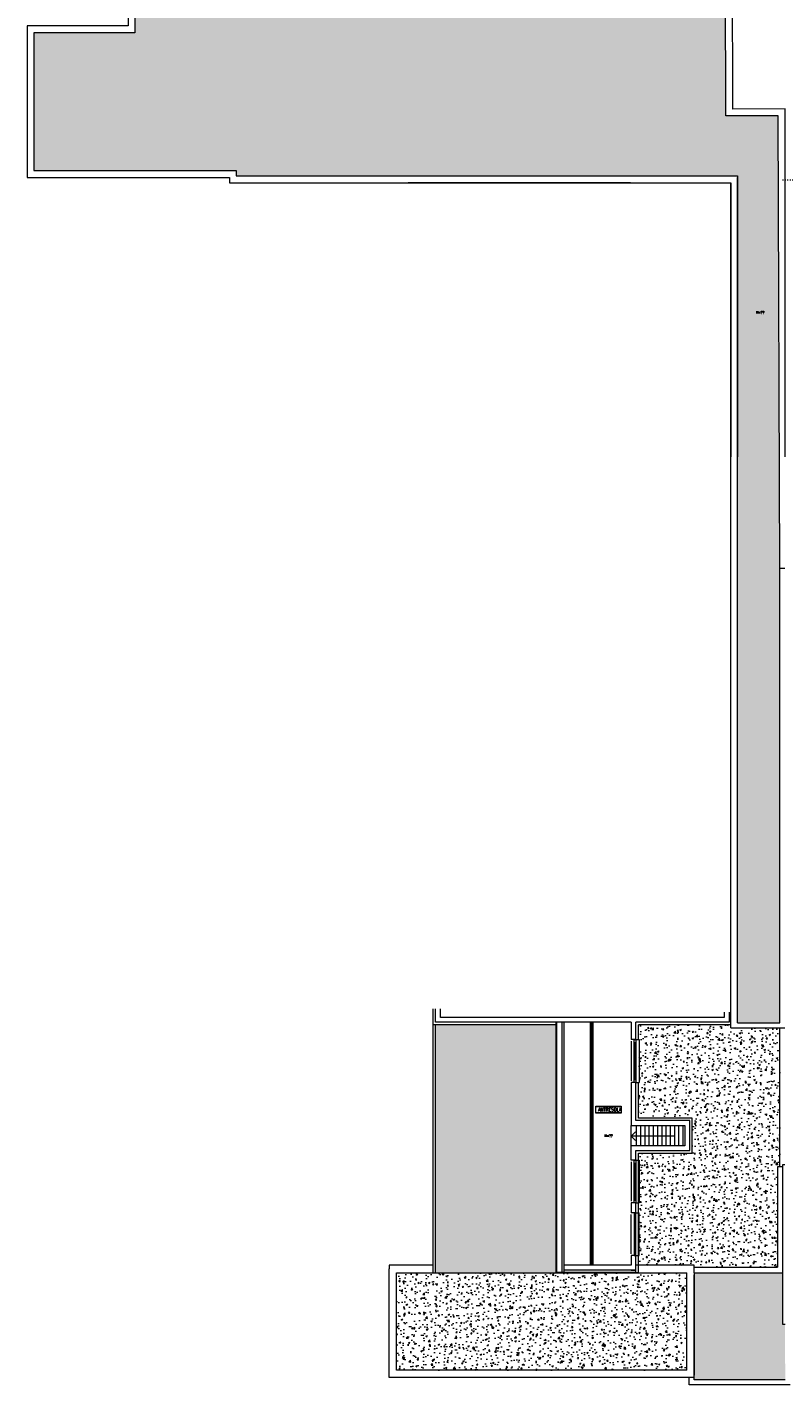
# Model space of a CAD drawing. Header units: millimetres. Extents: x -20020 to 55682, y 3351 to 17623.
# Tile 34 of 49: x 10788 to 15439, y 3673 to 12022. Entities that reach past the tile are written whole.
import ezdxf

# ---------------------------------------------------------------- set-up
doc = ezdxf.new("R2010")
doc.units = ezdxf.units.MM
doc.linetypes.add('ACAD_ISO03W100', pattern=[30, 12, -18])
for name, color, linetype, lineweight in [('#UWAGI', 10, 'Continuous', 9), ('0- stolarka', 252, 'Continuous', 9), ('0- widokowe', 252, 'Continuous', 9), ('000 STOLARKA', 252, 'Continuous', 9), ('000- ŚCIANY', 252, 'Continuous', 9), ('000-NUMERY SALI', 252, 'Continuous', 9), ('ARANŻACJA', 252, 'Continuous', 9)]:
    doc.layers.add(name, color=color, linetype=linetype, lineweight=lineweight)
doc.styles.get("Standard").update_dxf_attribs({"font": 'romans.shx', "width": 0.7})

# ---------------------------------------------------------------- blocks, each defined once
blk = doc.blocks.new('OKNO 02')
at = {"layer": '0- stolarka'}
for points in [[(-795.8, 4074.8), (-532.4, 4074.8), (-532.4, 4085.8), (-795.8, 4085.8), (-795.8, 4074.8)], [(-777.7, 4074.8), (-777.7, 4085.8)], [(-550.6, 4080.3), (-777.7, 4080.3)], [(-550.6, 4074.8), (-550.6, 4085.8)]]:
    blk.add_lwpolyline(points, dxfattribs=at)
at = {"layer": '0- widokowe'}
for points in [[(-532.4, 4104.8), (-795.8, 4104.8)], [(-795.8, 4085.8), (-795.8, 4104.8)], [(-532.4, 4085.8), (-532.4, 4104.8)], [(-542.4, 4055.8), (-542.4, 4055.8), (-785.8, 4055.8), (-785.8, 4055.8)]]:
    blk.add_lwpolyline(points, dxfattribs=at)

msp = doc.modelspace()

# ---------------------------------------------------------------- hatches: boundary and pattern name
at = {"layer": '0- widokowe', "transparency": 33554687}
h = msp.add_hatch(dxfattribs=at)
h.set_pattern_fill('AR-CONC', color=256, scale=0.5)
h.paths.add_polyline_path([(15155.15, 9379.6), (15155.15, 5898.71), (15414.95, 5898.71), (15414.95, 8692.81), (15404.36, 11476.81), (15083.2, 11475.95), (15076.94, 13892.63), (11447.82, 13892.63), (11450.08, 11987.63), (10830.03, 11987.63), (10830.03, 11140.13), (12073.03, 11140.13), (12073.03, 11107.12), (15155.15, 11106.64), (15155.15, 11097.11)])
h.paths.add_polyline_path([(15265.21, 10284.2), (15314.28, 10284.2), (15314.28, 10252.2), (15265.21, 10252.2)], flags=24)
at = {"layer": '0- widokowe'}
h = msp.add_hatch(dxfattribs=at)
h.set_pattern_fill('AR-CONC', color=256, scale=0.5)
h.paths.add_polyline_path([(15432.95, 4362.28), (14887.65, 4362.28), (14887.65, 3733.21), (14887.65, 3703.21), (15447.53, 3703.21), (15446.2, 4043.81), (15432.95, 4043.81)])
h.paths.add_polyline_path([(14037.64, 5887.71), (13297.65, 5887.71), (13297.65, 4362.28), (14037.64, 4362.28)])
h = msp.add_hatch(dxfattribs=at)
h.set_pattern_fill('AR-CONC', color=256, scale=0.5)
h.paths.add_polyline_path([(15414.95, 5868.7), (15113.15, 5868.63), (15113.09, 5887.71), (14545.15, 5887.71), (14545.15, 5796.78), (14549.15, 5796.78), (14549.15, 5533.33), (14545.15, 5533.33), (14545.15, 5313.71), (14875.15, 5313.71), (14875.15, 5098.71), (14545.15, 5098.71), (14545.15, 5055.1), (14549.15, 5055.1), (14549.15, 4791.65), (14548.59, 4731.65), (14549.15, 4731.65), (14549.15, 4468.21), (14546.86, 4408.21), (14887.65, 4408.21), (14887.65, 4396.21), (15399.95, 4396.31), (15399.95, 5012.81), (15414.95, 5012.81)])
h = msp.add_hatch(dxfattribs=at)
h.set_pattern_fill('AR-CONC', color=256, scale=0.5)
h.paths.add_polyline_path([(13057.65, 4362.28), (13057.65, 3763.21), (14842.65, 3763.21), (14842.65, 4362.28)])

# ---------------------------------------------------------------- linework, layer by layer
for points in [[(14041.64, 5887.71), (13282.65, 5887.71), (13282.65, 5985.4)], [(13282.65, 4362.28), (13282.65, 5898.71)], [(13297.65, 4362.28), (13297.65, 5887.71)], [(14250.15, 4408.21), (14250.15, 5902.71)], [(14258.15, 4408.21), (14258.15, 5902.71)], [(14266.15, 4408.21), (14266.15, 5902.71)], [(14530.21, 5887.71), (14530.15, 5887.71)], [(14530.21, 5796.78), (14530.21, 5887.71)], [(14530.21, 5796.78), (14530.21, 5887.71)], [(15113.09, 5887.71), (14545.15, 5887.71)], [(14545.15, 5796.78), (14545.15, 5887.71)], [(15414.95, 5012.81), (15414.95, 5868.71)], [(14500.15, 4363.21), (14545.15, 4363.21), (14545.15, 5098.71), (14875.15, 5098.71), (14875.15, 5313.71), (14545.15, 5313.71), (14545.15, 5533.33)], [(14530.19, 5298.71), (14530.2, 5533.33)], [(14530.19, 5298.71), (14530.2, 5533.33)], [(14500.15, 5143.71), (14500.15, 5268.71)], [(14534.15, 5143.71), (14534.15, 5268.71)], [(14560.15, 5143.71), (14560.15, 5268.71)], [(14586.15, 5143.71), (14586.15, 5268.71)], [(14612.15, 5143.71), (14612.15, 5268.71)], [(14638.15, 5143.71), (14638.15, 5268.71)], [(14664.15, 5143.71), (14664.15, 5268.71)], [(14690.15, 5143.71), (14690.15, 5268.71)], [(14716.15, 5143.71), (14716.15, 5268.71)], [(14742.15, 5143.71), (14742.15, 5268.71)], [(14768.15, 5143.71), (14768.15, 5268.71)], [(14794.15, 5143.71), (14794.15, 5268.71)], [(14820.15, 5143.71), (14820.15, 5268.71)], [(14769.15, 5202.74), (14769.15, 5202.74), (14769.15, 5202.74), (14500.15, 5202.9), (14527.15, 5229.9)], [(14500.15, 5202.9), (14527.15, 5175.9)], [(15399.95, 5012.81), (15399.95, 4396.31)], [(15432.95, 5012.81), (15399.95, 5012.81)], [(15447.95, 4043.81), (15432.95, 4043.81), (15432.95, 5027.81), (15444.95, 5027.81)], [(13282.65, 4408.21), (13012.65, 4408.21), (13012.65, 4386.21)], [(14887.65, 3718.21), (13012.65, 3718.21), (13012.65, 4386.21)], [(13057.65, 4362.28), (13057.65, 4362.28), (14842.65, 4362.28)], [(14842.65, 3763.21), (13057.65, 3763.21), (13057.65, 4362.28)], [(14530.15, 4363.21), (14037.64, 4363.21)], [(14887.65, 4362.28), (14887.65, 4396.21), (14887.65, 4408.21), (14530.15, 4408.21)], [(14842.65, 3763.21), (14842.65, 4362.28)], [(14887.65, 4396.21), (15399.95, 4396.31)], [(14887.65, 4362.28), (15432.95, 4362.28)], [(14887.65, 4362.28), (14887.65, 3733.21), (14887.65, 3733.21)], [(14887.65, 3703.21), (14887.65, 4350.28)], [(14887.65, 3673.21), (14857.65, 3673.21), (14857.65, 3718.21)], [(15447.65, 3703.21), (14887.65, 3703.21), (14887.65, 3703.21)], [(15477.41, 3673.21), (14887.65, 3673.21)]]:
    msp.add_lwpolyline(points, dxfattribs=at)
at = {"layer": '000- ŚCIANY'}
msp.add_line((14497.03, 11065.13), (13129.03, 11065.13), dxfattribs=at)
for points in [[(15447.95, 9379.6), (15446.33, 11518.92), (15125.1, 11518.07), (15118.69, 13990.63), (15064.71, 13990.49), (15064.71, 13934.63), (11450.71, 13934.63), (11450.71, 13990.63), (11405.71, 13990.63), (11408.03, 12029.63), (10788.03, 12029.63), (10788.03, 11098.13), (12031.03, 11098.13), (12031.03, 11065.13), (15113.15, 11064.65), (15113.15, 9379.6)], [(15414.95, 8692.81), (15404.36, 11476.81), (15083.2, 11475.95), (15076.94, 13892.63), (11447.82, 13892.63), (11450.08, 11987.63), (10830.03, 11987.63), (10830.03, 11140.13), (12073.03, 11140.13), (12073.03, 11107.12), (15155.15, 11106.64), (15155.15, 9379.6)], [(15113.15, 9379.6), (15113.15, 11064.65)], [(15155.15, 5898.71), (15155.15, 11097.11)], [(15113.15, 5868.71), (15113.15, 9379.6)], [(15414.95, 5898.71), (15414.95, 8692.81)], [(15445.26, 8692.81), (15414.95, 8692.81)], [(14041.64, 5902.71), (13297.65, 5902.71), (13297.65, 5985.4)], [(15073.18, 5965.44), (15073.18, 5932.71), (13327.65, 5932.71), (13327.65, 5985.4)], [(15103.18, 5965.44), (15103.18, 5902.71), (14530.15, 5902.71)], [(14037.64, 5902.71), (14037.64, 4362.28)], [(14039.64, 5902.71), (14039.64, 4362.28)], [(14041.64, 5902.71), (14041.64, 4362.28)], [(14500.15, 5902.71), (14041.64, 5902.71)], [(14074.64, 5902.71), (14074.64, 4362.28)], [(14086.64, 5902.71), (14086.64, 4362.28)], [(14500.15, 5902.71), (14500.15, 5796.78)], [(14530.15, 5796.78), (14530.15, 5902.71)], [(15113.15, 5868.63), (15444.95, 5868.71)], [(15155.15, 5898.71), (15414.95, 5898.71)], [(14530.15, 5796.78), (14500.15, 5796.78)], [(14530.2, 5533.33), (14500.15, 5533.33)], [(14500.15, 5533.33), (14500.15, 5268.71)], [(14530.15, 5113.71), (14860.15, 5113.71), (14860.15, 5298.71), (14530.15, 5298.71), (14530.15, 5533.33)], [(14500.15, 5268.71), (14830.15, 5268.71), (14830.15, 5143.71), (14500.15, 5143.71)], [(14500.15, 5202.9), (14500.15, 5202.9)], [(14500.15, 5055.1), (14500.15, 5143.71)], [(14530.15, 5055.1), (14530.15, 5113.71)], [(14530.18, 5055.1), (14500.15, 5055.1)], [(14500.15, 4791.65), (14500.15, 4731.65)], [(14530.15, 4791.65), (14500.15, 4791.65)], [(14530.15, 4731.65), (14530.15, 4791.65)], [(14530.16, 4731.65), (14530.17, 4791.65)], [(14530.16, 4731.65), (14530.17, 4791.65)], [(14530.16, 4731.65), (14500.15, 4731.65)], [(14500.15, 4468.21), (14500.15, 4408.21)], [(14530.15, 4468.21), (14500.15, 4468.21)], [(14530.15, 4378.21), (14530.15, 4468.21)], [(14500.15, 4408.21), (14086.64, 4408.21)], [(14530.15, 4378.21), (14086.64, 4378.21)], [(14500.15, 4378.21), (14530.15, 4378.21)], [(14530.15, 4363.21), (14530.15, 4378.21)], [(14530.15, 4363.21), (14530.15, 4378.21)]]:
    msp.add_lwpolyline(points, dxfattribs=at)
at = {"layer": '000-NUMERY SALI'}
for points in [[(14282.79, 5386.96), (14439.68, 5386.96), (14439.68, 5344.76), (14282.79, 5344.76)], [(14284.29, 5385.46), (14438.18, 5385.46), (14438.18, 5346.26), (14284.29, 5346.26)]]:
    msp.add_lwpolyline(points, close=True, dxfattribs=at)
at = {"layer": 'ARANŻACJA', "linetype": 'ACAD_ISO03W100', "ltscale": 0.5}
msp.add_lwpolyline([(15976.42, 11080.05), (15976.42, 11080.05), (15430.26, 11080.05)], dxfattribs=at)

# ---------------------------------------------------------------- block references
at = {"layer": '000 STOLARKA', "xscale": -1, "rotation": 270}
for p in [(10444.34, 6329.17), (10444.34, 5587.49)]:
    msp.add_blockref('OKNO 02', p, dxfattribs=at)
at = {"layer": '000- ŚCIANY', "rotation": 270}
msp.add_blockref('OKNO 02', (10444.34, 3935.81), dxfattribs=at)

# ---------------------------------------------------------------- texts
at = {"layer": '#UWAGI', "insert": (14336.9, 5213.32), "char_height": 16, "attachment_point": 1}
msp.add_mtext_dynamic_manual_height_columns('H=??', width=71.9795, gutter_width=12.5, heights=[0], dxfattribs=at)
at = {"layer": '000- ŚCIANY', "insert": (15269.21, 10276.2), "char_height": 16, "attachment_point": 1}
msp.add_mtext_dynamic_manual_height_columns('H=??', width=71.9795, gutter_width=12.5, heights=[0], dxfattribs=at)
at = {"layer": '000-NUMERY SALI', "insert": (14297.51, 5377.52), "char_height": 22.5, "attachment_point": 1}
msp.add_mtext_dynamic_manual_height_columns('ANTRESOLA', width=629.8244, gutter_width=12.5, heights=[0], dxfattribs=at)

doc.saveas('drawing.dxf')
